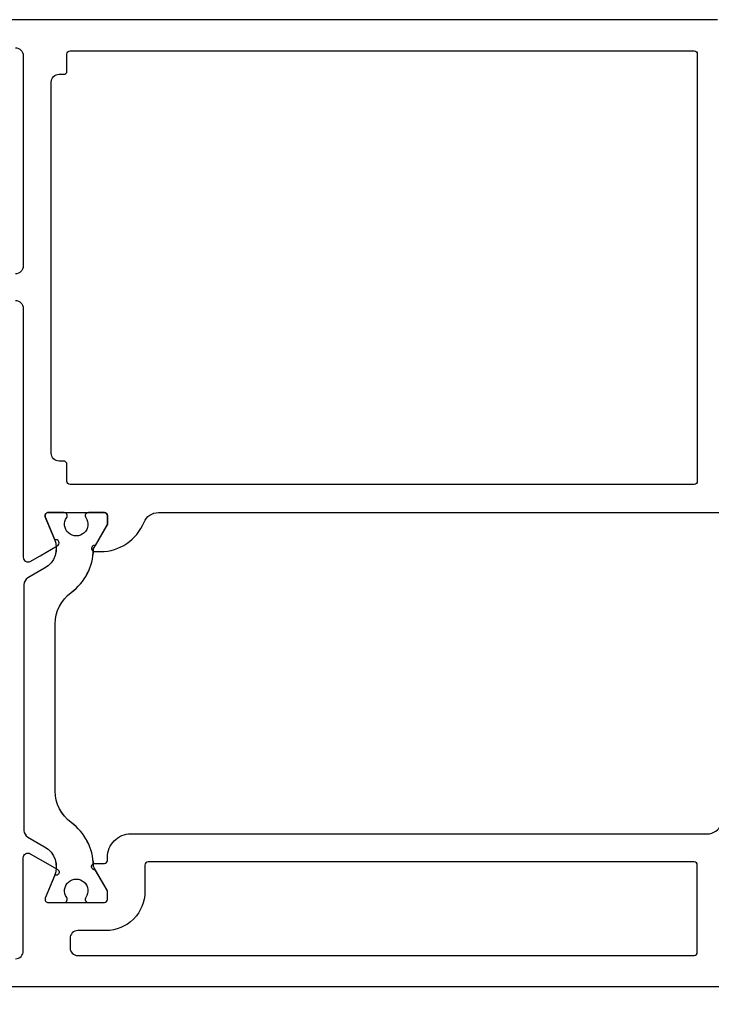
# Model space of a CAD drawing. Header units: millimetres. Extents: x 111285 to 237437, y -9513 to 52045.
# Tile 63 of 117: x 140032 to 140076, y 399 to 462. Entities that reach past the tile are written whole.
import ezdxf

# ---------------------------------------------------------------- set-up
doc = ezdxf.new("R2010")
doc.units = ezdxf.units.MM
doc.header["$LTSCALE"] = 100
doc.layers.get('0').update_dxf_attribs({"color": 252})

# ---------------------------------------------------------------- blocks, each defined once
blk = doc.blocks.new('SR8-hori')
at = {"linetype": 'Continuous'}
for points in [[(2444.5, 56.9), (2395.5, 56.9, 0.414214)], [(2399.5, 55.1, -0.414214), (2400, 54.6), (2400, 41.1, -0.414214), (2399.5, 40.6)], [(2399.5, 38.9, -0.414214), (2400, 38.4), (2400, 22.433, 0.57735), (2400.45, 22.173), (2401.079, 22.536), (2402.18, 23.172), (2402.18, 23.172, 1), (2402.027, 23.542), (2401.413, 25.024, -0.534511), (2401.598, 25.3), (2405.2, 25.3, -0.414214), (2405.4, 25.1), (2405.4, 24.56), (2404.614, 23.198, 1.077346), (2404.584, 22.8), (2404.584, 22.8), (2404.961, 22.8), (2404.961, 22.8, 0.305615), (2407.742, 24.675), (2407.742, 24.675, -0.305615), (2408.669, 25.3), (2445.6, 25.3)], [(2399.509, -3.309, 0.416823), (2400, -2.8), (2400, 3.167, -0.57735), (2400.45, 3.427), (2401.079, 3.064), (2401.079, 3.064), (2402.18, 2.428), (2402.18, 2.428, -1), (2402.027, 2.058), (2402.027, 2.058), (2401.413, 0.577), (2401.413, 0.577, 0.534511), (2401.598, 0.3), (2401.598, 0.3), (2405.2, 0.3), (2405.2, 0.3, 0.414214), (2405.4, 0.5), (2405.4, 0.5), (2405.4, 1.04), (2405.4, 1.04), (2404.614, 2.402), (2404.614, 2.402, -1.077346), (2404.584, 2.8), (2404.584, 2.8), (2405.2, 2.8), (2405.2, 2.8, 0.414214), (2405.4, 3), (2405.4, 3), (2405.4, 3.2), (2405.4, 3.2, -0.414214), (2406.9, 4.7), (2443.831, 4.7, 0.305615), (2444.758, 5.325, -0.305615)]]:
    blk.add_lwpolyline(points, format="xyb", dxfattribs=at)
for points in [[(2402.8, 53.6), (2402.8, 53.6), (2402.8, 54.7), (2402.8, 54.7, -0.414214), (2403, 54.9), (2403, 54.9), (2443, 54.9), (2443, 54.9, -0.414214), (2443.2, 54.7), (2443.2, 54.7), (2443.2, 27.3), (2443.2, 27.3, -0.414214), (2443, 27.1), (2443, 27.1), (2403, 27.1), (2403, 27.1, -0.414214), (2402.8, 27.3), (2402.8, 27.3), (2402.8, 28.4), (2402.8, 28.4, 0.414214), (2402.6, 28.6), (2402.6, 28.6), (2402.3, 28.6), (2402.3, 28.6, -0.414214), (2401.8, 29.1), (2401.8, 29.1), (2401.8, 52.9), (2401.8, 52.9, -0.414214), (2402.3, 53.4), (2402.3, 53.4), (2402.6, 53.4, 0.414214)], [(2405.4, 25.1), (2405.4, 25.1, 0.414214), (2405.2, 25.3), (2404.175, 25.3, 0.609065), (2404.012, 24.984, -1.936492), (2402.788, 24.984, 0.609065), (2402.625, 25.3), (2401.598, 25.3, 0.534511), (2401.413, 25.024), (2402.004, 23.598, -0.376373), (2401.368, 21.725), (2400.3, 21.108, 0.267949), (2400.05, 20.675), (2400.05, 4.925, 0.267949), (2400.3, 4.492), (2401.368, 3.875, -0.376373), (2402.004, 2.002), (2401.413, 0.577, 0.534511), (2401.598, 0.3), (2402.625, 0.3, 0.609065), (2402.788, 0.616, -1.936492), (2404.012, 0.616, 0.609065), (2404.175, 0.3), (2405.2, 0.3, 0.414214), (2405.4, 0.5), (2405.4, 1.05), (2404.544, 2.532, -0.126173), (2404.504, 2.675, 0.233397), (2403.073, 5.424, -0.239087), (2402.05, 7.441), (2402.05, 18.159, -0.239087), (2403.073, 20.176, 0.233397), (2404.504, 22.925, -0.126173), (2404.544, 23.068), (2405.4, 24.55)], [(2407.8, 2.7), (2407.8, 2.7), (2407.8, 1, -0.414214), (2405.3, -1.5), (2405.3, -1.5), (2403.5, -1.5, 0.414214), (2403, -2), (2403, -2.6), (2403, -2.6, 0.414214), (2403.5, -3.1), (2443, -3.1, 0.414214), (2443.2, -2.9), (2443.2, 2.7, 0.414214), (2443, 2.9), (2408, 2.9, 0.414214)]]:
    blk.add_lwpolyline(points, format="xyb", close=True, dxfattribs=at)
blk.add_lwpolyline([(2466.5, -5.1), (2373.5, -5.1)], dxfattribs=at)
blk.add_arc((2467, -5.1), 1014.5, 179.997825, 270)
blk = doc.blocks.new('onderlegger beganegrond')
blk.add_blockref('SR8-hori', (11480, 405.1))

msp = doc.modelspace()

# ---------------------------------------------------------------- linework, layer by layer
at = {"linetype": 'Continuous'}
for points in [[(140076.499, 462), (140027.499, 462, 0.414214)], [(140076.499, 462), (140027.499, 462, 0.414214)], [(140076.499, 462), (140027.499, 462, 0.414214)], [(140031.499, 460.2, -0.414214), (140031.999, 459.7), (140031.999, 446.2, -0.414214), (140031.499, 445.7)], [(140031.499, 460.2, -0.414214), (140031.999, 459.7), (140031.999, 446.2, -0.414214), (140031.499, 445.7)], [(140031.499, 460.2, -0.414214), (140031.999, 459.7), (140031.999, 446.2, -0.414214), (140031.499, 445.7)], [(140031.499, 444, -0.414214), (140031.999, 443.5), (140031.999, 427.533, 0.57735), (140032.449, 427.273), (140033.077, 427.636), (140034.179, 428.272), (140034.179, 428.272, 1), (140034.026, 428.642), (140033.412, 430.124, -0.534511), (140033.597, 430.4), (140037.199, 430.4, -0.414214), (140037.399, 430.2), (140037.399, 429.66), (140036.612, 428.298, 1.077346), (140036.582, 427.9), (140036.582, 427.9), (140036.96, 427.9), (140036.96, 427.9, 0.305615), (140039.741, 429.775), (140039.741, 429.775, -0.305615), (140040.668, 430.4), (140077.599, 430.4)], [(140031.499, 444, -0.414214), (140031.999, 443.5), (140031.999, 427.533, 0.57735), (140032.449, 427.273), (140033.077, 427.636), (140034.179, 428.272), (140034.179, 428.272, 1), (140034.026, 428.642), (140033.412, 430.124, -0.534511), (140033.597, 430.4), (140037.199, 430.4, -0.414214), (140037.399, 430.2), (140037.399, 429.66), (140036.612, 428.298, 1.077346), (140036.582, 427.9), (140036.582, 427.9), (140036.96, 427.9), (140036.96, 427.9, 0.305615), (140039.741, 429.775), (140039.741, 429.775, -0.305615), (140040.668, 430.4), (140077.599, 430.4)], [(140031.499, 444, -0.414214), (140031.999, 443.5), (140031.999, 427.533, 0.57735), (140032.449, 427.273), (140033.077, 427.636), (140034.179, 428.272), (140034.179, 428.272, 1), (140034.026, 428.642), (140033.412, 430.124, -0.534511), (140033.597, 430.4), (140037.199, 430.4, -0.414214), (140037.399, 430.2), (140037.399, 429.66), (140036.612, 428.298, 1.077346), (140036.582, 427.9), (140036.582, 427.9), (140036.96, 427.9), (140036.96, 427.9, 0.305615), (140039.741, 429.775), (140039.741, 429.775, -0.305615), (140040.668, 430.4), (140077.599, 430.4)], [(140031.508, 401.791, 0.416823), (140031.999, 402.3), (140031.999, 408.267, -0.57735), (140032.449, 408.527), (140033.077, 408.164), (140033.077, 408.164), (140034.179, 407.528), (140034.179, 407.528, -1), (140034.026, 407.158), (140034.026, 407.158), (140033.412, 405.677), (140033.412, 405.677, 0.534511), (140033.597, 405.4), (140033.597, 405.4), (140037.199, 405.4), (140037.199, 405.4, 0.414214), (140037.399, 405.6), (140037.399, 405.6), (140037.399, 406.14), (140037.399, 406.14), (140036.612, 407.502), (140036.612, 407.502, -1.077346), (140036.582, 407.9), (140036.582, 407.9), (140037.199, 407.9), (140037.199, 407.9, 0.414214), (140037.399, 408.1), (140037.399, 408.1), (140037.399, 408.3), (140037.399, 408.3, -0.414214), (140038.899, 409.8), (140075.829, 409.8, 0.305615), (140076.756, 410.425, -0.305615)], [(140031.508, 401.791, 0.416823), (140031.999, 402.3), (140031.999, 408.267, -0.57735), (140032.449, 408.527), (140033.077, 408.164), (140033.077, 408.164), (140034.179, 407.528), (140034.179, 407.528, -1), (140034.026, 407.158), (140034.026, 407.158), (140033.412, 405.677), (140033.412, 405.677, 0.534511), (140033.597, 405.4), (140033.597, 405.4), (140037.199, 405.4), (140037.199, 405.4, 0.414214), (140037.399, 405.6), (140037.399, 405.6), (140037.399, 406.14), (140037.399, 406.14), (140036.612, 407.502), (140036.612, 407.502, -1.077346), (140036.582, 407.9), (140036.582, 407.9), (140037.199, 407.9), (140037.199, 407.9, 0.414214), (140037.399, 408.1), (140037.399, 408.1), (140037.399, 408.3), (140037.399, 408.3, -0.414214), (140038.899, 409.8), (140075.829, 409.8, 0.305615), (140076.756, 410.425, -0.305615)], [(140031.508, 401.791, 0.416823), (140031.999, 402.3), (140031.999, 408.267, -0.57735), (140032.449, 408.527), (140033.077, 408.164), (140033.077, 408.164), (140034.179, 407.528), (140034.179, 407.528, -1), (140034.026, 407.158), (140034.026, 407.158), (140033.412, 405.677), (140033.412, 405.677, 0.534511), (140033.597, 405.4), (140033.597, 405.4), (140037.199, 405.4), (140037.199, 405.4, 0.414214), (140037.399, 405.6), (140037.399, 405.6), (140037.399, 406.14), (140037.399, 406.14), (140036.612, 407.502), (140036.612, 407.502, -1.077346), (140036.582, 407.9), (140036.582, 407.9), (140037.199, 407.9), (140037.199, 407.9, 0.414214), (140037.399, 408.1), (140037.399, 408.1), (140037.399, 408.3), (140037.399, 408.3, -0.414214), (140038.899, 409.8), (140075.829, 409.8, 0.305615), (140076.756, 410.425, -0.305615)]]:
    msp.add_lwpolyline(points, format="xyb", dxfattribs=at)
for points in [[(140034.799, 458.7), (140034.799, 458.7), (140034.799, 459.8), (140034.799, 459.8, -0.414214), (140034.999, 460), (140034.999, 460), (140074.999, 460), (140074.999, 460, -0.414214), (140075.199, 459.8), (140075.199, 459.8), (140075.199, 432.4), (140075.199, 432.4, -0.414214), (140074.999, 432.2), (140074.999, 432.2), (140034.999, 432.2), (140034.999, 432.2, -0.414214), (140034.799, 432.4), (140034.799, 432.4), (140034.799, 433.5), (140034.799, 433.5, 0.414214), (140034.599, 433.7), (140034.599, 433.7), (140034.299, 433.7), (140034.299, 433.7, -0.414214), (140033.799, 434.2), (140033.799, 434.2), (140033.799, 458), (140033.799, 458, -0.414214), (140034.299, 458.5), (140034.299, 458.5), (140034.599, 458.5, 0.414214)], [(140034.799, 458.7), (140034.799, 458.7), (140034.799, 459.8), (140034.799, 459.8, -0.414214), (140034.999, 460), (140034.999, 460), (140074.999, 460), (140074.999, 460, -0.414214), (140075.199, 459.8), (140075.199, 459.8), (140075.199, 432.4), (140075.199, 432.4, -0.414214), (140074.999, 432.2), (140074.999, 432.2), (140034.999, 432.2), (140034.999, 432.2, -0.414214), (140034.799, 432.4), (140034.799, 432.4), (140034.799, 433.5), (140034.799, 433.5, 0.414214), (140034.599, 433.7), (140034.599, 433.7), (140034.299, 433.7), (140034.299, 433.7, -0.414214), (140033.799, 434.2), (140033.799, 434.2), (140033.799, 458), (140033.799, 458, -0.414214), (140034.299, 458.5), (140034.299, 458.5), (140034.599, 458.5, 0.414214)], [(140034.799, 458.7), (140034.799, 458.7), (140034.799, 459.8), (140034.799, 459.8, -0.414214), (140034.999, 460), (140034.999, 460), (140074.999, 460), (140074.999, 460, -0.414214), (140075.199, 459.8), (140075.199, 459.8), (140075.199, 432.4), (140075.199, 432.4, -0.414214), (140074.999, 432.2), (140074.999, 432.2), (140034.999, 432.2), (140034.999, 432.2, -0.414214), (140034.799, 432.4), (140034.799, 432.4), (140034.799, 433.5), (140034.799, 433.5, 0.414214), (140034.599, 433.7), (140034.599, 433.7), (140034.299, 433.7), (140034.299, 433.7, -0.414214), (140033.799, 434.2), (140033.799, 434.2), (140033.799, 458), (140033.799, 458, -0.414214), (140034.299, 458.5), (140034.299, 458.5), (140034.599, 458.5, 0.414214)], [(140037.399, 430.2), (140037.399, 430.2, 0.414214), (140037.199, 430.4), (140036.173, 430.4, 0.609065), (140036.01, 430.084, -1.936492), (140034.787, 430.084, 0.609065), (140034.624, 430.4), (140033.597, 430.4, 0.534511), (140033.412, 430.124), (140034.002, 428.698, -0.376373), (140033.367, 426.825), (140032.299, 426.208, 0.267949), (140032.049, 425.775), (140032.049, 410.025, 0.267949), (140032.299, 409.592), (140033.367, 408.975, -0.376373), (140034.002, 407.102), (140033.412, 405.677, 0.534511), (140033.597, 405.4), (140034.624, 405.4, 0.609065), (140034.787, 405.716, -1.936492), (140036.01, 405.716, 0.609065), (140036.173, 405.4), (140037.199, 405.4, 0.414214), (140037.399, 405.6), (140037.399, 406.15), (140036.543, 407.632, -0.126173), (140036.503, 407.775, 0.233397), (140035.071, 410.524, -0.239087), (140034.049, 412.541), (140034.049, 423.259, -0.239087), (140035.071, 425.276, 0.233397), (140036.503, 428.025, -0.126173), (140036.543, 428.168), (140037.399, 429.65)], [(140037.399, 430.2), (140037.399, 430.2, 0.414214), (140037.199, 430.4), (140036.173, 430.4, 0.609065), (140036.01, 430.084, -1.936492), (140034.787, 430.084, 0.609065), (140034.624, 430.4), (140033.597, 430.4, 0.534511), (140033.412, 430.124), (140034.002, 428.698, -0.376373), (140033.367, 426.825), (140032.299, 426.208, 0.267949), (140032.049, 425.775), (140032.049, 410.025, 0.267949), (140032.299, 409.592), (140033.367, 408.975, -0.376373), (140034.002, 407.102), (140033.412, 405.677, 0.534511), (140033.597, 405.4), (140034.624, 405.4, 0.609065), (140034.787, 405.716, -1.936492), (140036.01, 405.716, 0.609065), (140036.173, 405.4), (140037.199, 405.4, 0.414214), (140037.399, 405.6), (140037.399, 406.15), (140036.543, 407.632, -0.126173), (140036.503, 407.775, 0.233397), (140035.071, 410.524, -0.239087), (140034.049, 412.541), (140034.049, 423.259, -0.239087), (140035.071, 425.276, 0.233397), (140036.503, 428.025, -0.126173), (140036.543, 428.168), (140037.399, 429.65)], [(140037.399, 430.2), (140037.399, 430.2, 0.414214), (140037.199, 430.4), (140036.173, 430.4, 0.609065), (140036.01, 430.084, -1.936492), (140034.787, 430.084, 0.609065), (140034.624, 430.4), (140033.597, 430.4, 0.534511), (140033.412, 430.124), (140034.002, 428.698, -0.376373), (140033.367, 426.825), (140032.299, 426.208, 0.267949), (140032.049, 425.775), (140032.049, 410.025, 0.267949), (140032.299, 409.592), (140033.367, 408.975, -0.376373), (140034.002, 407.102), (140033.412, 405.677, 0.534511), (140033.597, 405.4), (140034.624, 405.4, 0.609065), (140034.787, 405.716, -1.936492), (140036.01, 405.716, 0.609065), (140036.173, 405.4), (140037.199, 405.4, 0.414214), (140037.399, 405.6), (140037.399, 406.15), (140036.543, 407.632, -0.126173), (140036.503, 407.775, 0.233397), (140035.071, 410.524, -0.239087), (140034.049, 412.541), (140034.049, 423.259, -0.239087), (140035.071, 425.276, 0.233397), (140036.503, 428.025, -0.126173), (140036.543, 428.168), (140037.399, 429.65)], [(140039.799, 407.8), (140039.799, 407.8), (140039.799, 406.1, -0.414214), (140037.299, 403.6), (140037.299, 403.6), (140035.499, 403.6, 0.414214), (140034.999, 403.1), (140034.999, 402.5), (140034.999, 402.5, 0.414214), (140035.499, 402), (140074.999, 402, 0.414214), (140075.199, 402.2), (140075.199, 407.8, 0.414214), (140074.999, 408), (140039.999, 408, 0.414214)], [(140039.799, 407.8), (140039.799, 407.8), (140039.799, 406.1, -0.414214), (140037.299, 403.6), (140037.299, 403.6), (140035.499, 403.6, 0.414214), (140034.999, 403.1), (140034.999, 402.5), (140034.999, 402.5, 0.414214), (140035.499, 402), (140074.999, 402, 0.414214), (140075.199, 402.2), (140075.199, 407.8, 0.414214), (140074.999, 408), (140039.999, 408, 0.414214)], [(140039.799, 407.8), (140039.799, 407.8), (140039.799, 406.1, -0.414214), (140037.299, 403.6), (140037.299, 403.6), (140035.499, 403.6, 0.414214), (140034.999, 403.1), (140034.999, 402.5), (140034.999, 402.5, 0.414214), (140035.499, 402), (140074.999, 402, 0.414214), (140075.199, 402.2), (140075.199, 407.8, 0.414214), (140074.999, 408), (140039.999, 408, 0.414214)]]:
    msp.add_lwpolyline(points, format="xyb", close=True, dxfattribs=at)
msp.add_lwpolyline([(140098.499, 400), (140005.499, 400)], dxfattribs=at)
msp.add_lwpolyline([(140098.499, 400), (140005.499, 400)], dxfattribs=at)
msp.add_lwpolyline([(140098.499, 400), (140005.499, 400)], dxfattribs=at)

# ---------------------------------------------------------------- block references
msp.add_blockref('onderlegger beganegrond', (126151.999, 0))

doc.saveas('drawing.dxf')
